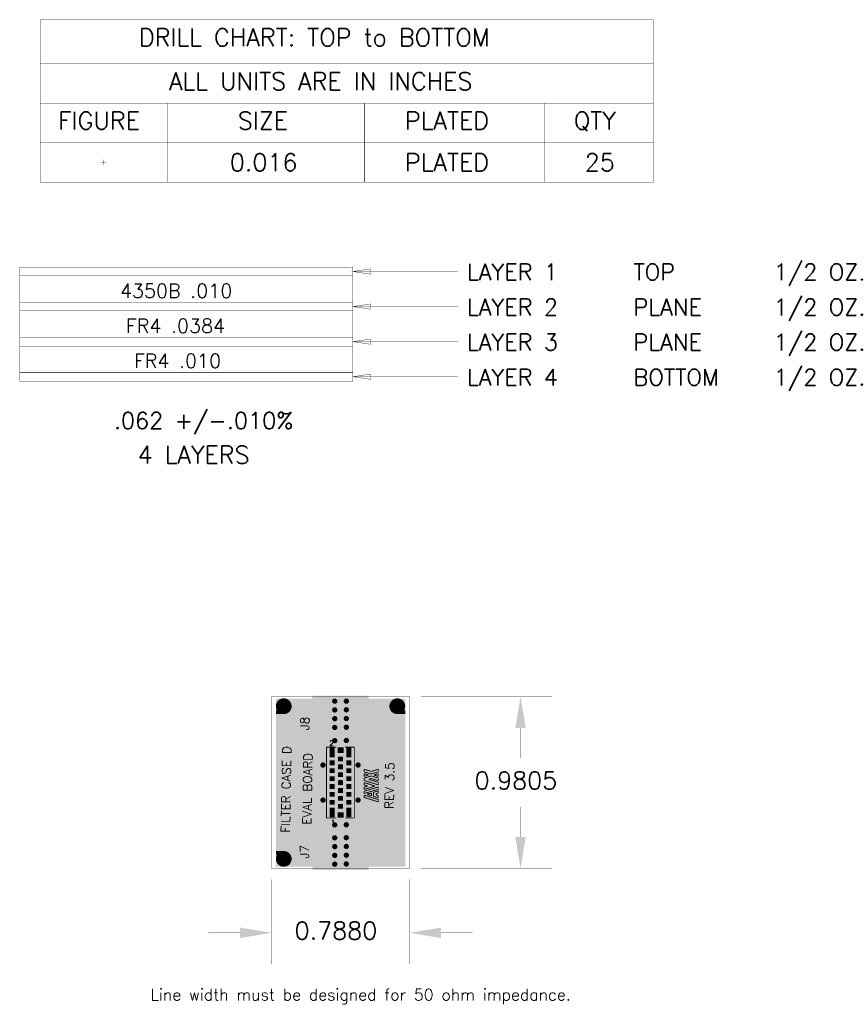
# Model space of a CAD drawing. Header units: millimetres. Extents: x 3.06 to 7.78, y 0.41 to 6.02.
import ezdxf

# ---------------------------------------------------------------- set-up
doc = ezdxf.new("R2010")
doc.units = ezdxf.units.MM
doc.layers.get('0').update_dxf_attribs({"linetype": 'CONTINUOUS', "lineweight": 0})
for name, color, linetype, lineweight in [('BOT', 170, 'CONTINUOUS', 0), ('DRL', 216, 'CONTINUOUS', 0), ('FAB', 216, 'CONTINUOUS', 0), ('M2', 170, 'CONTINUOUS', 0), ('M3', 170, 'CONTINUOUS', 0), ('PROFILTE', 10, 'CONTINUOUS', 0), ('SMB', 40, 'CONTINUOUS', 0), ('SMT', 40, 'CONTINUOUS', 0), ('SST', 130, 'CONTINUOUS', 0), ('TOP', 170, 'CONTINUOUS', 0)]:
    doc.layers.add(name, color=color, linetype=linetype, lineweight=lineweight)
doc.styles.add('SIMPLE', font='Simple')

# ---------------------------------------------------------------- blocks, each defined once
blk = doc.blocks.new('ROUND_14')
at = {"lineweight": 211, "const_width": 0.0025}
blk.add_lwpolyline([(-0.0012, 0), (-0.0012, 0, 1), (0.0012, 0, 1), (-0.0012, 0)], format="xyb", dxfattribs=at)
blk = doc.blocks.new('ROUND_3')
at = {"lineweight": 211, "const_width": 0.015}
blk.add_lwpolyline([(-0.0075, 0), (-0.0075, 0, 1), (0.0075, 0, 1), (-0.0075, 0)], format="xyb", dxfattribs=at)
blk = doc.blocks.new('ROUND_5')
at = {"lineweight": 211, "const_width": 0.045}
blk.add_lwpolyline([(-0.0225, 0), (-0.0225, 0, 1), (0.0225, 0, 1), (-0.0225, 0)], format="xyb", dxfattribs=at)
blk = doc.blocks.new('RECTANGLE_8')
blk.add_solid([(0.017, 0.016), (0.017, -0.016), (-0.017, 0.016), (-0.017, -0.016)])
blk = doc.blocks.new('RECTANGLE_9')
blk.add_solid([(0.0137, 0.0275), (0.0137, -0.0275), (-0.0137, 0.0275), (-0.0137, -0.0275)])
blk = doc.blocks.new('SQUARE_10')
blk.add_solid([(0.0137, 0.0137), (0.0137, -0.0137), (-0.0137, 0.0137), (-0.0137, -0.0137)])
blk = doc.blocks.new('RECTANGLE_15')
blk.add_solid([(0.07, 0.1156), (0.07, -0.1156), (-0.07, 0.1156), (-0.07, -0.1156)])
blk = doc.blocks.new('RECTANGLE_16')
blk.add_solid([(0.0125, 0.038), (0.0125, -0.038), (-0.0125, 0.038), (-0.0125, -0.038)])
blk = doc.blocks.new('RECTANGLE_17')
blk.add_solid([(0.0125, 0.0352), (0.0125, -0.0352), (-0.0125, 0.0352), (-0.0125, -0.0352)])
blk = doc.blocks.new('RECTANGLE_18')
blk.add_solid([(0.07, 0.1144), (0.07, -0.1144), (-0.07, 0.1144), (-0.07, -0.1144)])
blk = doc.blocks.new('ROUND_1')
at = {"lineweight": 211, "const_width": 0.02}
blk.add_lwpolyline([(-0.01, 0), (-0.01, 0, 1), (0.01, 0, 1), (-0.01, 0)], format="xyb", dxfattribs=at)
blk = doc.blocks.new('RECTANGLE_21')
blk.add_solid([(0.0098, 0.154), (0.0098, -0.154), (-0.0098, 0.154), (-0.0098, -0.154)])
blk = doc.blocks.new('SQUARE_7')
blk.add_solid([(0.014, 0.014), (0.014, -0.014), (-0.014, 0.014), (-0.014, -0.014)])
blk = doc.blocks.new('RECTANGLE_11')
blk.add_solid([(0.369, 0.4798), (0.369, -0.4798), (-0.369, 0.4798), (-0.369, -0.4798)])
blk = doc.blocks.new('RECTANGLE_12')
blk.add_solid([(0.369, 0.4798), (0.369, -0.4798), (-0.369, 0.4798), (-0.369, -0.4798)])
blk = doc.blocks.new('RECTANGLE_13')
blk.add_solid([(0.16, 0.05), (0.16, -0.05), (-0.16, 0.05), (-0.16, -0.05)])
blk = doc.blocks.new('RECTANGLE_19')
blk.add_solid([(0.16, 0.0561), (0.16, -0.0561), (-0.16, 0.0561), (-0.16, -0.0561)])
blk = doc.blocks.new('RECTANGLE_20')
blk.add_solid([(0.16, 0.0547), (0.16, -0.0547), (-0.16, 0.0547), (-0.16, -0.0547)])
blk = doc.blocks.new('ROUND_2')
at = {"lineweight": 211, "const_width": 0.008}
blk.add_lwpolyline([(-0.004, 0), (-0.004, 0, 1), (0.004, 0, 1), (-0.004, 0)], format="xyb", dxfattribs=at)

msp = doc.modelspace()

# ---------------------------------------------------------------- linework, layer by layer
at = {"layer": 'FAB', "lineweight": 211, "const_width": 0.002}
for points in [[(3.1798, 5.0972), (6.6798, 5.0972), (6.6798, 6.0222), (3.1798, 6.0222), (3.1798, 5.0972)], [(3.1798, 5.7722), (6.6798, 5.7722)], [(3.1798, 5.5472), (6.6798, 5.5472)], [(3.9048, 5.5472), (3.9048, 5.0972)], [(5.0298, 5.5472), (5.0298, 5.0972)], [(6.0548, 5.5472), (6.0548, 5.0972)], [(3.1798, 5.3222), (6.6798, 5.3222)], [(3.5423, 5.2247), (3.5423, 5.1947)], [(3.5273, 5.2097), (3.5573, 5.2097)], [(4.9648, 4.5622), (3.0648, 4.5622), (3.0648, 4.6122), (4.9648, 4.6122), (4.9648, 4.5622)], [(3.0648, 4.5622), (3.0648, 4.4122), (4.9648, 4.4122), (4.9648, 4.5622)], [(5.0648, 4.6022), (4.9648, 4.5872), (5.0648, 4.5722), (5.0648, 4.6022)], [(4.9648, 4.5872), (5.5648, 4.5872)], [(4.9648, 4.4122), (4.9648, 4.3622), (3.0648, 4.3622), (3.0648, 4.4122)], [(5.0648, 4.4022), (4.9648, 4.3872), (5.0648, 4.3722), (5.0648, 4.4022)], [(4.9648, 4.3872), (5.5648, 4.3872)], [(3.0648, 4.3622), (3.0648, 4.2122), (4.9648, 4.2122), (4.9648, 4.3622)], [(3.0648, 4.1622), (3.0648, 4.0122), (4.9648, 4.0122), (4.9648, 4.1622), (3.0648, 4.1622), (3.0648, 4.2122), (4.9648, 4.2122), (4.9648, 4.1622)], [(5.0648, 4.2022), (4.9648, 4.1872), (5.0648, 4.1722), (5.0648, 4.2022)], [(4.9648, 4.1872), (5.5648, 4.1872)], [(4.9648, 4.0122), (4.9648, 3.9622), (3.0648, 3.9622), (3.0648, 4.0122)], [(5.0648, 4.0022), (4.9648, 3.9872), (5.0648, 3.9722), (5.0648, 4.0022)], [(4.9648, 3.9872), (5.5648, 3.9872)], [(4.5, 2.163), (4.5, 1.1825), (5.288, 1.1825), (5.288, 2.163), (4.5, 2.163)], [(4.846, 2.137), (4.876, 2.137)], [(4.861, 2.152), (4.861, 2.122)], [(4.912, 2.138), (4.942, 2.138)], [(4.927, 2.153), (4.927, 2.123)], [(5.3505, 2.163), (6.1008, 2.163)], [(4.846, 2.087), (4.876, 2.087)], [(4.861, 2.102), (4.861, 2.072)], [(4.912, 2.087), (4.942, 2.087)], [(4.927, 2.102), (4.927, 2.072)], [(4.846, 2.037), (4.876, 2.037)], [(4.861, 2.052), (4.861, 2.022)], [(4.912, 2.038), (4.942, 2.038)], [(4.927, 2.053), (4.927, 2.023)], [(4.846, 1.987), (4.876, 1.987)], [(4.861, 2.002), (4.861, 1.972)], [(4.912, 1.988), (4.942, 1.988)], [(4.927, 2.003), (4.927, 1.973)], [(5.9208, 1.983), (5.9208, 1.8127)], [(4.846, 1.912), (4.876, 1.912)], [(4.861, 1.927), (4.861, 1.897)], [(4.912, 1.913), (4.942, 1.913)], [(4.927, 1.928), (4.927, 1.898)], [(4.779, 1.7727), (4.809, 1.7727)], [(4.794, 1.7877), (4.794, 1.7577)], [(4.979, 1.7727), (5.009, 1.7727)], [(4.994, 1.7877), (4.994, 1.7577)], [(4.894, 1.6877), (4.894, 1.6577)], [(4.879, 1.6727), (4.909, 1.6727)], [(4.779, 1.5727), (4.809, 1.5727)], [(4.794, 1.5877), (4.794, 1.5577)], [(4.979, 1.5727), (5.009, 1.5727)], [(4.994, 1.5877), (4.994, 1.5577)], [(5.9208, 1.3625), (5.9208, 1.5327)], [(4.846, 1.4315), (4.876, 1.4315)], [(4.861, 1.4465), (4.861, 1.4165)], [(4.912, 1.4325), (4.942, 1.4325)], [(4.927, 1.4475), (4.927, 1.4175)], [(4.846, 1.3575), (4.876, 1.3575)], [(4.861, 1.3725), (4.861, 1.3425)], [(4.912, 1.3585), (4.942, 1.3585)], [(4.927, 1.3735), (4.927, 1.3435)], [(4.846, 1.3075), (4.876, 1.3075)], [(4.861, 1.3225), (4.861, 1.2925)], [(4.912, 1.3085), (4.942, 1.3085)], [(4.927, 1.3235), (4.927, 1.2935)], [(4.846, 1.2575), (4.876, 1.2575)], [(4.861, 1.2725), (4.861, 1.2425)], [(4.912, 1.2585), (4.942, 1.2585)], [(4.927, 1.2735), (4.927, 1.2435)], [(4.846, 1.2075), (4.876, 1.2075)], [(4.861, 1.2225), (4.861, 1.1925)], [(4.912, 1.2085), (4.942, 1.2085)], [(4.927, 1.2235), (4.927, 1.1935)], [(5.3505, 1.1825), (6.1008, 1.1825)], [(4.5, 1.12), (4.5, 0.636)], [(5.288, 1.12), (5.288, 0.636)], [(4.32, 0.816), (4.14, 0.816)], [(5.468, 0.816), (5.648, 0.816)]]:
    msp.add_lwpolyline(points, dxfattribs=at)
at = {"layer": 'FAB'}
for points in [[(5.8908, 1.983), (5.9208, 2.163), (5.9508, 1.983), (5.9208, 2.163)], [(5.9208, 1.1825), (5.8908, 1.3625), (5.9208, 1.1825), (5.9508, 1.3625)], [(4.32, 0.816), (4.32, 0.846), (4.5, 0.816), (4.32, 0.846)], [(5.288, 0.816), (5.468, 0.846), (5.468, 0.816), (5.468, 0.846)], [(4.32, 0.786), (4.32, 0.816), (4.32, 0.786), (4.5, 0.816)], [(5.468, 0.786), (5.288, 0.816), (5.468, 0.786), (5.468, 0.816)]]:
    msp.add_solid(points, dxfattribs=at)
at = {"layer": 'PROFILTE', "lineweight": 211, "const_width": 0.002}
for points in [[(4.5, 2.163), (4.5, 1.1825), (5.288, 1.1825), (5.288, 2.163), (4.5, 2.163)], [(4.68, 2.163), (5.097, 2.163)], [(5.108, 2.163), (4.691, 2.163)]]:
    msp.add_lwpolyline(points, dxfattribs=at)
at = {"layer": 'SST', "lineweight": 211, "const_width": 0.005}
for points in [[(4.868, 1.8745), (4.814, 1.8745), (4.814, 1.471), (4.8667, 1.471)], [(4.919, 1.8745), (4.973, 1.8745), (4.973, 1.471), (4.9212, 1.471)], [(5.0289, 1.7341), (5.0289, 1.7486)], [(5.069, 1.7364), (5.0289, 1.7486)], [(5.069, 1.7364), (5.11, 1.7489)], [(5.11, 1.7344), (5.11, 1.7489)], [(5.069, 1.7219), (5.0289, 1.7341)], [(5.0535, 1.7159), (5.0289, 1.7237)], [(5.0289, 1.708), (5.0289, 1.7237)], [(5.0289, 1.708), (5.0535, 1.7159)], [(5.0289, 1.6981), (5.0695, 1.7104)], [(5.0289, 1.6844), (5.0289, 1.6981)], [(5.11, 1.6597), (5.0289, 1.6844)], [(5.0542, 1.691), (5.0699, 1.6957)], [(5.11, 1.674), (5.0542, 1.691)], [(5.069, 1.7219), (5.11, 1.7344)], [(5.11, 1.6981), (5.0695, 1.7104)], [(5.11, 1.6835), (5.0699, 1.6957)], [(5.0844, 1.7159), (5.11, 1.724)], [(5.11, 1.7077), (5.0844, 1.7159)], [(5.11, 1.7077), (5.11, 1.724)], [(5.11, 1.6835), (5.11, 1.6981)], [(5.0289, 1.6596), (5.0289, 1.6728)], [(5.0907, 1.6531), (5.0289, 1.6728)], [(5.0493, 1.6531), (5.0289, 1.6596)], [(5.0289, 1.6335), (5.0907, 1.6531)], [(5.0289, 1.6467), (5.0493, 1.6531)], [(5.0289, 1.6233), (5.11, 1.648)], [(5.0289, 1.6335), (5.0289, 1.6467)], [(5.0289, 1.6102), (5.11, 1.635)], [(5.11, 1.6597), (5.11, 1.674)], [(5.11, 1.635), (5.11, 1.648)], [(5.0289, 1.6102), (5.0289, 1.6233)], [(5.11, 1.5759), (5.0289, 1.6006)], [(5.0289, 1.5875), (5.0289, 1.6006)], [(5.11, 1.5628), (5.0289, 1.5875)], [(5.0446, 1.6058), (5.071, 1.6139)], [(5.071, 1.5977), (5.0446, 1.6058)], [(5.071, 1.5977), (5.071, 1.6139)], [(5.082, 1.6172), (5.11, 1.6258)], [(5.082, 1.5944), (5.082, 1.6172)], [(5.11, 1.5858), (5.082, 1.5944)], [(5.0973, 1.6094), (5.11, 1.6133)], [(5.0973, 1.602), (5.0973, 1.6094)], [(5.11, 1.5981), (5.0973, 1.602)], [(5.11, 1.6133), (5.11, 1.6258)], [(5.11, 1.5858), (5.11, 1.5981)], [(5.11, 1.5628), (5.11, 1.5759)]]:
    msp.add_lwpolyline(points, dxfattribs=at)
at = {"layer": 'TOP'}
for points in [[(4.5944, 2.1488), (4.5947, 2.1495), (4.8779, 2.1488), (4.8779, 2.1495)], [(4.5944, 2.148), (4.5944, 2.1488), (4.8779, 2.148), (4.8779, 2.1488)], [(4.5948, 2.1462), (4.5944, 2.148), (4.8779, 2.1462), (4.8779, 2.148)], [(4.5947, 2.1495), (4.5952, 2.1505), (4.8779, 2.1495), (4.8779, 2.1505)], [(4.5959, 2.1449), (4.5948, 2.1462), (4.8779, 2.1449), (4.8779, 2.1462)], [(4.5952, 2.1505), (4.5966, 2.1516), (4.8779, 2.1505), (4.8779, 2.1516)], [(4.5961, 2.1447), (4.5959, 2.1449), (4.8779, 2.1447), (4.8779, 2.1449)], [(4.5968, 2.1442), (4.5961, 2.1447), (4.8779, 2.1442), (4.8779, 2.1447)], [(4.5966, 2.1516), (4.5984, 2.152), (4.8779, 2.1516), (4.8779, 2.152)], [(4.6014, 2.1403), (4.5968, 2.1442), (4.8779, 2.1403), (4.8779, 2.1442)], [(4.6054, 2.1358), (4.6014, 2.1403), (4.8779, 2.1358), (4.8779, 2.1403)], [(4.6088, 2.1309), (4.6054, 2.1358), (4.8779, 2.1309), (4.8779, 2.1358)], [(4.734, 2.152), (4.734, 2.158), (4.876, 2.152), (4.876, 2.158)], [(4.9101, 2.1516), (4.9101, 2.152), (5.1914, 2.1516), (5.1896, 2.152)], [(4.9101, 2.1505), (4.9101, 2.1516), (5.1928, 2.1505), (5.1914, 2.1516)], [(4.9101, 2.1489), (4.9101, 2.1505), (5.1935, 2.1489), (5.1928, 2.1505)], [(4.9101, 2.1487), (4.9101, 2.1489), (5.1936, 2.1487), (5.1935, 2.1489)], [(4.9101, 2.1484), (4.9101, 2.1487), (5.1936, 2.1484), (5.1936, 2.1487)], [(4.9101, 2.1482), (4.9101, 2.1484), (5.1936, 2.1482), (5.1936, 2.1484)], [(4.9101, 2.148), (4.9101, 2.1482), (5.1936, 2.148), (5.1936, 2.1482)], [(4.9101, 2.1477), (4.9101, 2.148), (5.1936, 2.1477), (5.1936, 2.148)], [(4.9101, 2.146), (4.9101, 2.1477), (5.1931, 2.146), (5.1936, 2.1477)], [(4.9101, 2.1447), (4.9101, 2.146), (5.1919, 2.1447), (5.1931, 2.146)], [(4.9101, 2.1409), (4.9101, 2.1447), (5.1873, 2.1409), (5.1919, 2.1447)], [(4.9101, 2.1365), (4.9101, 2.1409), (5.1832, 2.1365), (5.1873, 2.1409)], [(4.9101, 2.1316), (4.9101, 2.1365), (5.1797, 2.1316), (5.1832, 2.1365)], [(4.912, 2.152), (4.912, 2.158), (5.054, 2.152), (5.054, 2.158)], [(4.525, 2.0811), (4.5251, 2.0817), (4.5339, 2.0811), (4.5335, 2.0817)], [(4.525, 2.0801), (4.525, 2.0811), (4.5347, 2.0801), (4.5339, 2.0811)], [(4.525, 2.08), (4.525, 2.0801), (4.5348, 2.08), (4.5347, 2.0801)], [(4.525, 2.0755), (4.525, 2.08), (4.5388, 2.0755), (4.5348, 2.08)], [(4.5251, 2.0817), (4.5254, 2.0828), (4.5335, 2.0817), (4.5327, 2.0828)], [(4.5254, 2.0828), (4.5258, 2.0833), (4.5327, 2.0828), (4.5324, 2.0833)], [(4.5258, 2.0833), (4.5265, 2.0842), (4.5324, 2.0833), (4.5314, 2.0842)], [(4.5265, 2.0842), (4.5271, 2.0845), (4.5314, 2.0842), (4.5311, 2.0845)], [(4.5271, 2.0845), (4.5281, 2.085), (4.5311, 2.0845), (4.5297, 2.085)], [(4.5281, 2.085), (4.5286, 2.0851), (4.5297, 2.085), (4.5294, 2.0851)], [(4.5287, 2.0851), (4.529, 2.0851), (4.5294, 2.0851), (4.529, 2.0851)], [(4.6023, 2.0766), (4.6033, 2.0777), (4.8779, 2.0766), (4.8779, 2.0777)], [(4.6033, 2.0777), (4.6071, 2.0824), (4.8779, 2.0777), (4.8779, 2.0824)], [(4.6071, 2.0824), (4.6101, 2.0876), (4.8779, 2.0824), (4.8779, 2.0876)], [(4.6115, 2.1255), (4.6088, 2.1309), (4.8779, 2.1255), (4.8779, 2.1309)], [(4.6101, 2.0876), (4.6125, 2.0931), (4.8779, 2.0876), (4.8779, 2.0931)], [(4.6134, 2.1199), (4.6115, 2.1255), (4.8779, 2.1199), (4.8779, 2.1255)], [(4.6125, 2.0931), (4.6141, 2.0989), (4.8779, 2.0931), (4.8779, 2.0989)], [(4.6146, 2.114), (4.6134, 2.1199), (4.8779, 2.114), (4.8779, 2.1199)], [(4.6141, 2.0989), (4.6149, 2.1048), (4.8779, 2.0989), (4.8779, 2.1048)], [(4.615, 2.108), (4.6146, 2.114), (4.8779, 2.108), (4.8779, 2.114)], [(4.6149, 2.1048), (4.615, 2.108), (4.8779, 2.1048), (4.8779, 2.108)], [(4.9101, 2.1263), (4.9101, 2.1316), (5.1769, 2.1263), (5.1797, 2.1316)], [(4.9101, 2.1207), (4.9101, 2.1263), (5.1748, 2.1207), (5.1769, 2.1263)], [(4.9101, 2.1148), (4.9101, 2.1207), (5.1735, 2.1148), (5.1748, 2.1207)], [(4.9101, 2.1089), (4.9101, 2.1148), (5.173, 2.1089), (5.1735, 2.1148)], [(4.9101, 2.108), (4.9101, 2.1089), (5.173, 2.108), (5.173, 2.1089)], [(4.9101, 2.102), (4.9101, 2.108), (5.1734, 2.102), (5.173, 2.108)], [(4.9101, 2.0961), (4.9101, 2.102), (5.1746, 2.0961), (5.1734, 2.102)], [(4.9101, 2.0905), (4.9101, 2.0961), (5.1765, 2.0905), (5.1746, 2.0961)], [(4.9101, 2.0851), (4.9101, 2.0905), (5.1792, 2.0851), (5.1765, 2.0905)], [(4.9101, 2.0802), (4.9101, 2.0851), (5.1826, 2.0802), (5.1792, 2.0851)], [(4.9101, 2.0763), (4.9101, 2.0802), (5.186, 2.0763), (5.1826, 2.0802)], [(5.2503, 2.0766), (5.2532, 2.08), (5.263, 2.0766), (5.263, 2.08)], [(5.2533, 2.0801), (5.2541, 2.0811), (5.263, 2.0801), (5.263, 2.0811)], [(5.2533, 2.08), (5.2533, 2.0801), (5.263, 2.08), (5.263, 2.0801)], [(5.2541, 2.0811), (5.2545, 2.0817), (5.263, 2.0811), (5.2629, 2.0817)], [(5.2545, 2.0817), (5.2553, 2.0828), (5.2629, 2.0817), (5.2626, 2.0828)], [(5.2553, 2.0828), (5.2556, 2.0833), (5.2626, 2.0828), (5.2622, 2.0833)], [(5.2556, 2.0833), (5.2559, 2.0836), (5.2622, 2.0833), (5.262, 2.0836)], [(5.2559, 2.0836), (5.2566, 2.0842), (5.262, 2.0836), (5.2615, 2.0842)], [(5.2566, 2.0842), (5.2572, 2.0847), (5.2615, 2.0842), (5.2606, 2.0847)], [(5.2572, 2.0847), (5.2579, 2.0848), (5.2606, 2.0847), (5.2604, 2.0848)], [(5.2579, 2.0848), (5.2587, 2.085), (5.2604, 2.0848), (5.2597, 2.085)], [(5.2587, 2.085), (5.259, 2.0851), (5.2597, 2.085), (5.259, 2.0851)], [(4.525, 2.0717), (4.525, 2.0755), (4.5434, 2.0717), (4.5388, 2.0755)], [(4.525, 2.0685), (4.525, 2.0717), (4.5484, 2.0685), (4.5434, 2.0717)], [(4.525, 2.066), (4.525, 2.0685), (4.5539, 2.066), (4.5484, 2.0685)], [(4.525, 2.0642), (4.525, 2.066), (4.5596, 2.0642), (4.5539, 2.066)], [(4.525, 2.0632), (4.525, 2.0642), (4.5655, 2.0632), (4.5596, 2.0642)], [(4.525, 2.063), (4.525, 2.0632), (4.57, 2.063), (4.5655, 2.0632)], [(4.525, 1.8783), (4.525, 2.063), (4.8779, 1.8783), (4.8779, 2.063)], [(4.57, 2.063), (4.576, 2.0634), (4.8779, 2.063), (4.8779, 2.0634)], [(4.576, 2.0634), (4.5819, 2.0646), (4.8779, 2.0634), (4.8779, 2.0646)], [(4.5819, 2.0646), (4.5875, 2.0665), (4.8779, 2.0646), (4.8779, 2.0665)], [(4.5875, 2.0665), (4.5929, 2.0692), (4.8779, 2.0665), (4.8779, 2.0692)], [(4.5929, 2.0692), (4.5978, 2.0726), (4.8779, 2.0692), (4.8779, 2.0726)], [(4.5978, 2.0726), (4.6023, 2.0766), (4.8779, 2.0726), (4.8779, 2.0766)], [(4.9101, 2.0723), (4.9101, 2.0763), (5.1905, 2.0723), (5.186, 2.0763)], [(4.9101, 2.069), (4.9101, 2.0723), (5.1955, 2.069), (5.1905, 2.0723)], [(4.9101, 2.0664), (4.9101, 2.069), (5.2009, 2.0664), (5.1955, 2.069)], [(4.9101, 2.0644), (4.9101, 2.0664), (5.2066, 2.0644), (5.2009, 2.0664)], [(4.9101, 2.0633), (4.9101, 2.0644), (5.2124, 2.0633), (5.2066, 2.0644)], [(4.9101, 2.063), (4.9101, 2.0633), (5.218, 2.063), (5.2124, 2.0633)], [(4.9101, 1.8783), (4.9101, 2.063), (5.263, 1.8783), (5.263, 2.063)], [(5.218, 2.063), (5.224, 2.0634), (5.263, 2.063), (5.263, 2.0634)], [(5.224, 2.0634), (5.2299, 2.0646), (5.263, 2.0634), (5.263, 2.0646)], [(5.2299, 2.0646), (5.2355, 2.0665), (5.263, 2.0646), (5.263, 2.0665)], [(5.2355, 2.0665), (5.2409, 2.0692), (5.263, 2.0665), (5.263, 2.0692)], [(5.2409, 2.0692), (5.2458, 2.0726), (5.263, 2.0692), (5.263, 2.0726)], [(5.2458, 2.0726), (5.2503, 2.0766), (5.263, 2.0726), (5.263, 2.0766)], [(4.525, 1.8782), (4.525, 1.8783), (4.8779, 1.8782), (4.8779, 1.8783)], [(4.525, 1.8377), (4.525, 1.8782), (4.8737, 1.8377), (4.8737, 1.8782)], [(4.525, 1.8782), (4.525, 1.8782), (4.8737, 1.8782), (4.8779, 1.8782)], [(4.9101, 1.8782), (4.9101, 1.8783), (5.263, 1.8782), (5.263, 1.8783)], [(4.9142, 1.8377), (4.9142, 1.8782), (5.263, 1.8377), (5.263, 1.8782)], [(4.525, 1.8377), (4.525, 1.8377), (4.9142, 1.8377), (4.8737, 1.8377)], [(4.525, 1.6728), (4.525, 1.8377), (5.263, 1.6728), (5.263, 1.8377)], [(4.525, 1.6727), (4.525, 1.6728), (4.8939, 1.6727), (4.894, 1.6728)], [(4.525, 1.5077), (4.525, 1.6727), (5.263, 1.5077), (5.263, 1.6727)], [(4.525, 1.6727), (4.525, 1.6727), (4.894, 1.6727), (4.8939, 1.6727)], [(4.894, 1.6727), (4.894, 1.6728), (5.263, 1.6727), (5.263, 1.6728)], [(4.525, 1.4672), (4.525, 1.5077), (4.8737, 1.4672), (4.8737, 1.5077)], [(4.525, 1.5077), (4.525, 1.5077), (4.8737, 1.5077), (4.9142, 1.5077)], [(4.525, 1.4672), (4.525, 1.4672), (4.8779, 1.4672), (4.8737, 1.4672)], [(4.525, 1.2825), (4.525, 1.4672), (4.8779, 1.2825), (4.8779, 1.4672)], [(4.9101, 1.1925), (4.9101, 1.4672), (5.263, 1.1925), (5.263, 1.4672)], [(4.9142, 1.4672), (4.9142, 1.5077), (5.263, 1.4672), (5.263, 1.5077)], [(4.525, 1.2821), (4.525, 1.2825), (4.564, 1.2821), (4.57, 1.2825)], [(4.525, 1.2809), (4.525, 1.2821), (4.5581, 1.2809), (4.564, 1.2821)], [(4.525, 1.279), (4.525, 1.2809), (4.5525, 1.279), (4.5581, 1.2809)], [(4.525, 1.2763), (4.525, 1.279), (4.5471, 1.2763), (4.5525, 1.279)], [(4.525, 1.2729), (4.525, 1.2763), (4.5422, 1.2729), (4.5471, 1.2763)], [(4.525, 1.2689), (4.525, 1.2729), (4.5377, 1.2689), (4.5422, 1.2729)], [(4.525, 1.2645), (4.525, 1.2689), (4.534, 1.2645), (4.5377, 1.2689)], [(4.525, 1.2644), (4.525, 1.2645), (4.5339, 1.2644), (4.534, 1.2645)], [(4.525, 1.2643), (4.525, 1.2644), (4.5338, 1.2643), (4.5339, 1.2644)], [(4.5254, 1.2627), (4.525, 1.2643), (4.5327, 1.2627), (4.5338, 1.2643)], [(4.5258, 1.2622), (4.5254, 1.2627), (4.5324, 1.2622), (4.5327, 1.2627)], [(4.526, 1.2619), (4.5258, 1.2622), (4.5321, 1.2619), (4.5324, 1.2622)], [(4.5265, 1.2613), (4.526, 1.2619), (4.5314, 1.2613), (4.5321, 1.2619)], [(4.5274, 1.2608), (4.5265, 1.2613), (4.5308, 1.2608), (4.5314, 1.2613)], [(4.5276, 1.2607), (4.5274, 1.2608), (4.5301, 1.2607), (4.5308, 1.2608)], [(4.5283, 1.2605), (4.5276, 1.2607), (4.5293, 1.2605), (4.5301, 1.2607)], [(4.529, 1.2604), (4.5283, 1.2605), (4.529, 1.2604), (4.5293, 1.2605)], [(4.5772, 1.2819), (4.5712, 1.2825), (4.8779, 1.2819), (4.8779, 1.2825)], [(4.583, 1.2806), (4.5772, 1.2819), (4.8779, 1.2806), (4.8779, 1.2819)], [(4.5886, 1.2785), (4.583, 1.2806), (4.8779, 1.2785), (4.8779, 1.2806)], [(4.5939, 1.2756), (4.5886, 1.2785), (4.8779, 1.2756), (4.8779, 1.2785)], [(4.5988, 1.2721), (4.5939, 1.2756), (4.8779, 1.2721), (4.8779, 1.2756)], [(4.6031, 1.268), (4.5988, 1.2721), (4.8779, 1.268), (4.8779, 1.2721)], [(4.6054, 1.2653), (4.6031, 1.268), (4.8779, 1.2653), (4.8779, 1.268)], [(4.6088, 1.2604), (4.6054, 1.2653), (4.8779, 1.2604), (4.8779, 1.2653)], [(4.6115, 1.255), (4.6088, 1.2604), (4.8779, 1.255), (4.8779, 1.2604)], [(4.6134, 1.2494), (4.6115, 1.255), (4.8779, 1.2494), (4.8779, 1.255)], [(4.6146, 1.2435), (4.6134, 1.2494), (4.8779, 1.2435), (4.8779, 1.2494)], [(4.615, 1.2375), (4.6146, 1.2435), (4.8779, 1.2375), (4.8779, 1.2435)], [(4.6149, 1.235), (4.615, 1.2375), (4.8779, 1.235), (4.8779, 1.2375)], [(4.5929, 1.1969), (4.5935, 1.1986), (4.8779, 1.1969), (4.8779, 1.1986)], [(4.5929, 1.1965), (4.5929, 1.1969), (4.8779, 1.1965), (4.8779, 1.1969)], [(4.5929, 1.1963), (4.5929, 1.1965), (4.8779, 1.1963), (4.8779, 1.1965)], [(4.5929, 1.1961), (4.5929, 1.1963), (4.8779, 1.1961), (4.8779, 1.1963)], [(4.593, 1.1958), (4.5929, 1.1961), (4.8779, 1.1958), (4.8779, 1.1961)], [(4.593, 1.1956), (4.593, 1.1958), (4.8779, 1.1956), (4.8779, 1.1958)], [(4.5938, 1.194), (4.593, 1.1956), (4.8779, 1.194), (4.8779, 1.1956)], [(4.5935, 1.1986), (4.5947, 1.1999), (4.8779, 1.1986), (4.8779, 1.1999)], [(4.5952, 1.1929), (4.5938, 1.194), (4.8779, 1.1929), (4.8779, 1.194)], [(4.5947, 1.1999), (4.5995, 1.2035), (4.8779, 1.1999), (4.8779, 1.2035)], [(4.5969, 1.1925), (4.5952, 1.1929), (4.8779, 1.1925), (4.8779, 1.1929)], [(4.5995, 1.2035), (4.6038, 1.2077), (4.8779, 1.2035), (4.8779, 1.2077)], [(4.6038, 1.2077), (4.6074, 1.2125), (4.8779, 1.2077), (4.8779, 1.2125)], [(4.6074, 1.2125), (4.6104, 1.2177), (4.8779, 1.2125), (4.8779, 1.2177)], [(4.6104, 1.2177), (4.6127, 1.2232), (4.8779, 1.2177), (4.8779, 1.2232)], [(4.6127, 1.2232), (4.6142, 1.229), (4.8779, 1.2232), (4.8779, 1.229)], [(4.6142, 1.229), (4.6149, 1.235), (4.8779, 1.229), (4.8779, 1.235)], [(4.734, 1.1875), (4.734, 1.1925), (4.876, 1.1875), (4.876, 1.1925)], [(4.912, 1.1875), (4.912, 1.1925), (5.054, 1.1875), (5.054, 1.1925)]]:
    msp.add_solid(points, dxfattribs=at)

# ---------------------------------------------------------------- block references
at = {"layer": 'BOT'}
for name, p in [('RECTANGLE_12', (4.894, 1.6722)), ('RECTANGLE_13', (4.894, 2.108)), ('RECTANGLE_13', (4.894, 1.2375))]:
    msp.add_blockref(name, p, dxfattribs=at)
at = {"layer": 'DRL'}
for p in [(4.861, 2.137), (4.927, 2.137), (4.861, 2.087), (4.927, 2.088), (4.861, 2.037), (4.927, 2.038), (4.861, 1.987), (4.927, 1.988), (4.861, 1.912), (4.927, 1.913), (4.794, 1.7727), (4.994, 1.7727), (4.894, 1.6727), (4.794, 1.5727), (4.994, 1.5727), (4.861, 1.4315), (4.927, 1.4325), (4.861, 1.3575), (4.927, 1.3585), (4.861, 1.3075), (4.927, 1.3085), (4.861, 1.2575), (4.927, 1.2585), (4.861, 1.2075), (4.927, 1.2085)]:
    msp.add_blockref('ROUND_2', p, dxfattribs=at)
at = {"layer": 'M2'}
msp.add_blockref('RECTANGLE_11', (4.894, 1.6722), dxfattribs=at)
at = {"layer": 'M3'}
msp.add_blockref('RECTANGLE_12', (4.894, 1.6722), dxfattribs=at)
at = {"layer": 'SMB'}
for name, p in [('RECTANGLE_20', (4.894, 2.1127)), ('ROUND_3', (4.861, 2.037)), ('ROUND_3', (4.927, 2.038)), ('ROUND_3', (4.861, 1.987)), ('ROUND_3', (4.927, 1.988)), ('ROUND_3', (4.861, 1.912)), ('ROUND_3', (4.927, 1.913)), ('ROUND_3', (4.794, 1.7727)), ('ROUND_3', (4.994, 1.7727)), ('ROUND_3', (4.894, 1.6727)), ('ROUND_3', (4.794, 1.5727)), ('ROUND_3', (4.994, 1.5727)), ('ROUND_3', (4.861, 1.4315)), ('ROUND_3', (4.927, 1.4325)), ('ROUND_3', (4.861, 1.3575)), ('ROUND_3', (4.927, 1.3585)), ('ROUND_3', (4.861, 1.3075)), ('ROUND_3', (4.927, 1.3085)), ('RECTANGLE_19', (4.894, 1.2314))]:
    msp.add_blockref(name, p, dxfattribs=at)
at = {"layer": 'SMT'}
for name, p in [('ROUND_5', (4.57, 2.108)), ('RECTANGLE_18', (4.805, 2.0544)), ('RECTANGLE_17', (4.894, 2.1302)), ('RECTANGLE_18', (4.983, 2.0544)), ('ROUND_5', (5.218, 2.108)), ('ROUND_3', (4.861, 1.912)), ('ROUND_3', (4.927, 1.913)), ('RECTANGLE_9', (4.8465, 1.844)), ('RECTANGLE_8', (4.894, 1.8577)), ('RECTANGLE_9', (4.9415, 1.844)), ('SQUARE_10', (4.8465, 1.7852)), ('SQUARE_10', (4.894, 1.8077)), ('SQUARE_10', (4.9415, 1.7852)), ('ROUND_3', (4.794, 1.7727)), ('SQUARE_10', (4.8465, 1.7402)), ('SQUARE_10', (4.894, 1.7627)), ('SQUARE_10', (4.9415, 1.7402)), ('ROUND_3', (4.994, 1.7727)), ('SQUARE_10', (4.8465, 1.6952)), ('ROUND_3', (4.894, 1.6727)), ('SQUARE_10', (4.894, 1.7177)), ('SQUARE_10', (4.894, 1.6727)), ('SQUARE_10', (4.9415, 1.6952)), ('SQUARE_10', (4.8465, 1.6502)), ('SQUARE_10', (4.894, 1.6277)), ('SQUARE_10', (4.9415, 1.6502)), ('ROUND_3', (4.794, 1.5727)), ('SQUARE_10', (4.8465, 1.6052)), ('SQUARE_10', (4.8465, 1.5602)), ('SQUARE_10', (4.894, 1.5827)), ('SQUARE_10', (4.9415, 1.6052)), ('SQUARE_10', (4.9415, 1.5602)), ('ROUND_3', (4.994, 1.5727)), ('RECTANGLE_9', (4.8465, 1.5015)), ('SQUARE_10', (4.894, 1.5377)), ('RECTANGLE_9', (4.9415, 1.5015)), ('RECTANGLE_8', (4.894, 1.4877)), ('RECTANGLE_15', (4.805, 1.2899)), ('ROUND_3', (4.861, 1.4315)), ('ROUND_3', (4.927, 1.4325)), ('RECTANGLE_15', (4.983, 1.2899)), ('ROUND_5', (4.57, 1.2375)), ('RECTANGLE_16', (4.894, 1.2125))]:
    msp.add_blockref(name, p, dxfattribs=at)
at = {"layer": 'SST'}
for p in [(4.868, 1.8745), (4.868, 1.471)]:
    msp.add_blockref('ROUND_14', p, dxfattribs=at)
at = {"layer": 'TOP'}
for name, p in [('ROUND_3', (4.861, 2.137)), ('RECTANGLE_21', (4.894, 2.004)), ('ROUND_3', (4.927, 2.137)), ('ROUND_1', (4.57, 2.108)), ('ROUND_3', (4.861, 2.087)), ('ROUND_3', (4.927, 2.088)), ('ROUND_1', (5.218, 2.108)), ('ROUND_3', (4.861, 2.037)), ('ROUND_3', (4.927, 2.038)), ('ROUND_3', (4.861, 1.987)), ('ROUND_3', (4.927, 1.988)), ('SQUARE_7', (4.894, 1.858)), ('SQUARE_7', (4.894, 1.4875)), ('RECTANGLE_21', (4.894, 1.3415)), ('ROUND_3', (4.861, 1.3575)), ('ROUND_3', (4.927, 1.3585)), ('ROUND_3', (4.861, 1.3075)), ('ROUND_3', (4.927, 1.3085)), ('ROUND_1', (4.57, 1.2375)), ('ROUND_3', (4.861, 1.2575)), ('ROUND_3', (4.927, 1.2585)), ('ROUND_3', (4.861, 1.2075)), ('ROUND_3', (4.927, 1.2085))]:
    msp.add_blockref(name, p, dxfattribs=at)

# ---------------------------------------------------------------- texts
at = {"layer": 'FAB', "style": 'SIMPLE'}
for s, height, p in [('DRILL CHART: TOP to BOTTOM', 0.1, (3.7441, 5.8722)), ('ALL UNITS ARE IN INCHES', 0.1, (3.9155, 5.6222)), ('FIGURE', 0.1, (3.2828, 5.3972)), ('SIZE', 0.1, (4.3078, 5.3972)), ('PLATED', 0.1, (5.2613, 5.3972)), ('QTY', 0.1, (6.2244, 5.3972)), ('0.016', 0.1, (4.2625, 5.1597)), ('PLATED', 0.1, (5.2613, 5.1597)), ('25', 0.1, (6.2871, 5.1597)), ('LAYER 1', 0.094, (5.6148, 4.5372)), ('TOP', 0.094, (6.5648, 4.5372)), ('1/2 OZ.', 0.094, (7.3648, 4.5372)), ('4350B .010', 0.08, (3.6355, 4.4372)), ('1/2 OZ.', 0.094, (7.3648, 4.3372)), ('LAYER 2', 0.094, (5.6148, 4.3372)), ('PLANE', 0.094, (6.5648, 4.3372)), ('FR4 .0384', 0.08, (3.6698, 4.2372)), ('LAYER 3', 0.094, (5.6148, 4.1372)), ('PLANE', 0.094, (6.5648, 4.1372)), ('1/2 OZ.', 0.094, (7.3648, 4.1372)), ('FR4 .010', 0.08, (3.7155, 4.0372)), ('LAYER 4', 0.094, (5.6148, 3.9372)), ('BOTTOM', 0.094, (6.5648, 3.9372)), ('1/2 OZ.', 0.094, (7.3648, 3.9372)), ('.062 +/-.010%', 0.094, (3.6008, 3.6902)), ('4 LAYERS', 0.1, (3.7368, 3.4922)), ('0.9805', 0.1, (5.6589, 1.6347)), ('0.7880', 0.1, (4.6321, 0.7779)), ('Line width must be designed for 50 ohm impedance.', 0.065625, (3.8106, 0.4306))]:
    msp.add_text(s, height=height, dxfattribs=at).set_placement(p)
at = {"layer": 'SST', "style": 'SIMPLE'}
for s, p in [('J8', (4.715, 1.97)), ('FILTER CASE D', (4.6042, 1.3871)), ('EVAL BOARD', (4.7265, 1.4323)), ('REV 3.5', (5.196, 1.522)), ('J7', (4.713, 1.2382))]:
    msp.add_text(s, height=0.05, rotation=89, dxfattribs=at).set_placement(p)
for s, p in [('2', (4.8293, 1.8815)), ('1', (4.8382, 1.4287))]:
    msp.add_text(s, height=0.031, dxfattribs=at).set_placement(p)

doc.saveas('drawing.dxf')
